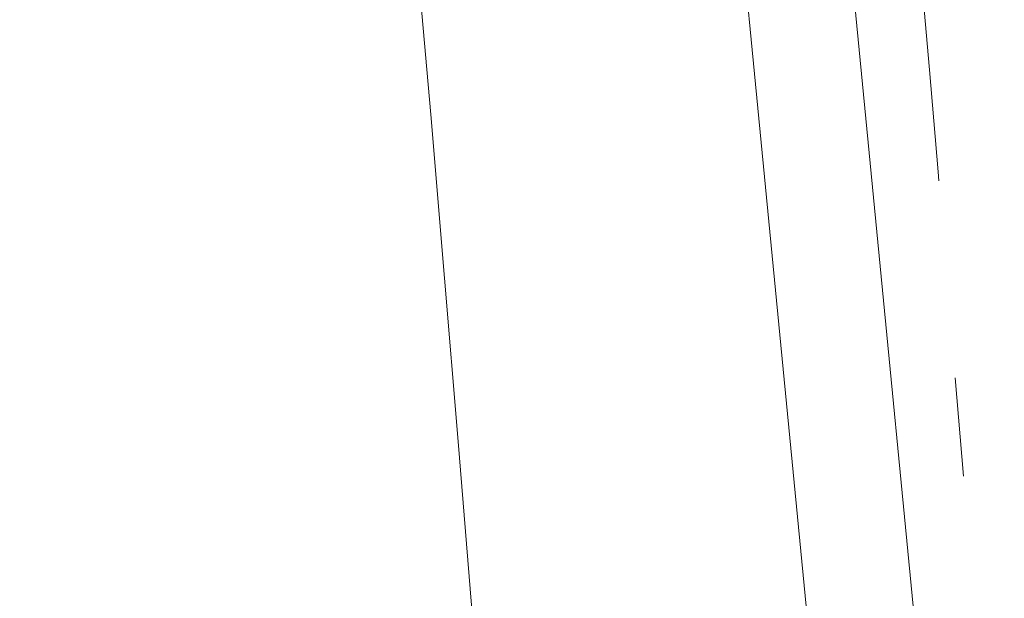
# Model space of a CAD drawing. Header units: millimetres. Extents: x -62314 to 79800, y -34032 to 28340.
# Tile 148 of 256: x 66647 to 66998, y -10285 to -10078. Entities that reach past the tile are written whole.
import ezdxf

# ---------------------------------------------------------------- set-up
doc = ezdxf.new("R2010")
doc.units = ezdxf.units.MM
doc.header["$LTSCALE"] = 508
doc.linetypes.add('Dash Style-6', pattern=[1.04164, 0.625, -0.20828, 0.06943, -0.13893])
for name, color, linetype, lineweight in [('(00) tekening-aanzicht grijs', 8, 'Continuous', 0), ('(00) tekening-stramien-algemeen', 7, 'Dash Style-6', 0), ('None', 7, 'Continuous', 0)]:
    doc.layers.add(name, color=color, linetype=linetype, lineweight=lineweight)

# ---------------------------------------------------------------- blocks, each defined once
blk = doc.blocks.new('bu-b-10')
at = {"layer": 'None', "color": 17, "lineweight": 0, "transparency": 33554687, "flags": 128}
blk.add_lwpolyline([(11044.81, 854.61), (11058.14, 819.03), (9943.49, 401.24), (9930.15, 436.83)], close=True, dxfattribs=at)
blk = doc.blocks.new('blok B 01 (2D)')
at = {"layer": '(00) tekening-aanzicht grijs', "color": 17, "lineweight": 0, "transparency": 33554687, "flags": 128}
blk.add_lwpolyline([(67147.1, 17815), (67147.15, 17815, 0.120217), (58755.98, 30980.72), (59001.11, 31046.44), (59684.33, 30368.24), (59885.21, 30565.97, -0.112264), (67637.51, 17925.97, -0.000404), (67654.79, 17874.82), (67653.59, 17874.13, -0.068823), (67693, 17589.15), (67693, 8520.64), (67193, 8520.64), (67193, 17589.15, 0.081822), (67163.93, 17765.58)], format="xyb", dxfattribs=at)
at = {"layer": 'None', "color": 17, "lineweight": 0, "transparency": 33554687, "flags": 128}
blk.add_lwpolyline([(67854.77, 18398.59, 0.109455), (60141.36, 30818.11)], format="xyb", dxfattribs=at)
at = {"layer": 'None', "color": 17, "transparency": 33554687, "rotation": 90}
blk.add_blockref('bu-b-10', (68046.99, 8444.05), dxfattribs=at)
blk = doc.blocks.new('Stramien blok B')
at = {"layer": '(00) tekening-stramien-algemeen', "color": 2, "lineweight": 0, "transparency": 33554687}
blk.add_arc((35700.81, -3868.71), 33612.33, 18.044708, 49.822253, dxfattribs=at)

msp = doc.modelspace()

# ---------------------------------------------------------------- block references
at = {"layer": 'None', "color": 17, "transparency": 33554687}
for name, p, rotation in [('blok B 01 (2D)', (-3125.94, -10622.93), 344.9999999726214), ('Stramien blok B', (0, 0), 344.9999645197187)]:
    msp.add_blockref(name, p, dxfattribs=dict(at, rotation=rotation))

doc.saveas('drawing.dxf')
